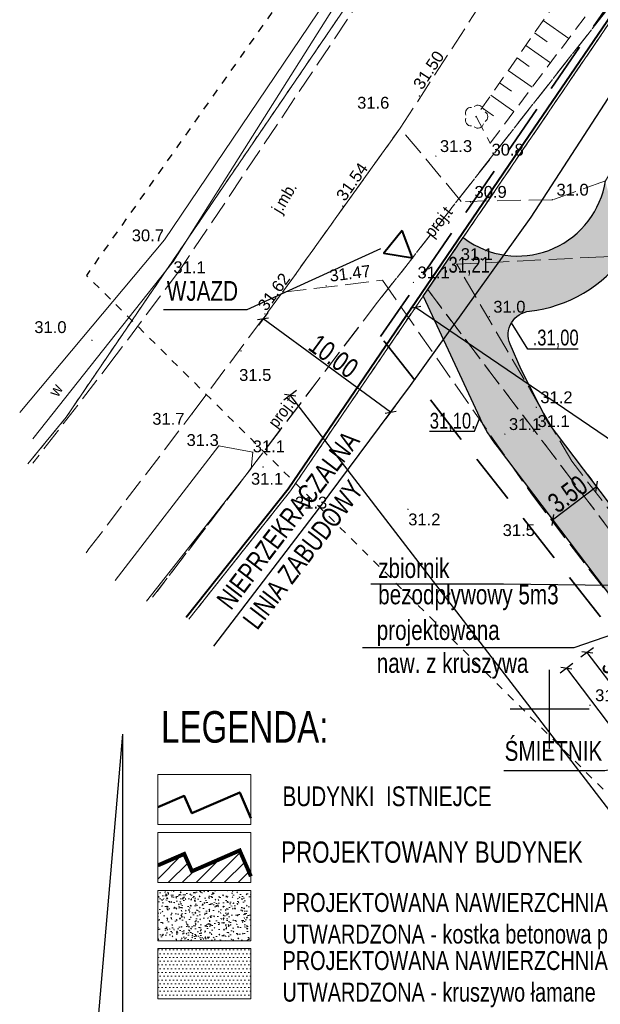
# Model space of a CAD drawing. Extents: x 5501473 to 5501683, y 5958830 to 5958978.
# Tile 3 of 10: x 5501566 to 5501603, y 5958881 to 5958944. Entities that reach past the tile are written whole.
import ezdxf
from ezdxf.enums import TextEntityAlignment as Align

# ---------------------------------------------------------------- set-up
doc = ezdxf.new("R2010")
doc.units = 0
doc.header["$LTSCALE"] = 0.5
doc.header["$PDMODE"] = 33
doc.header["$PDSIZE"] = 0.3
for name, pattern in [('1 1', [2, 1, -1]), ('2 1', [3, 2, -1]), ('3 1', [4, 3, -1]), ('EGKK', [4, 3, -1]), ('EGUG', [2, 1, -1]), ('HIDDEN', [9.525, 6.35, -3.175])]:
    doc.linetypes.add(name, pattern=pattern)
for name, color, linetype, lineweight in [('--budynek', 7, 'Continuous', 20), ('--GRANICA DZIAŁKI', 2, 'Continuous', 40), ('--linia zabudowy', 1, 'Continuous', 30), ('--naw.utw.proj', 251, 'Continuous', 0), ('--tabelka rysunku', 7, 'Continuous', 0), ('--wymiary', 5, 'Continuous', 0), ('--zagos.terenu', 7, 'Continuous', 30), ('--zagosp', 7, 'Continuous', 0), ('A--zjazd+droga', 7, 'Continuous', 30), ('EGB_Budynek', 251, 'Continuous', 50), ('EGDE', 251, 'Continuous', 20), ('EGKK', 251, 'Continuous', 20), ('EGPG', 251, 'Continuous', 20), ('EGPG_O', 251, 'Continuous', 20), ('EGUG', 3, 'Continuous', 20), ('OTK', 251, 'Continuous', 20), ('OTK_O', 251, 'Continuous', 20), ('OTR', 251, 'Continuous', 20), ('OTRN', 251, 'Continuous', 20), ('OTRN_O', 251, 'Continuous', 18), ('OTRS', 251, 'Continuous', 20), ('OTRS_O', 251, 'Continuous', 18), ('OTZ', 251, 'Continuous', 20), ('SUT', 251, 'Continuous', 20), ('SUT_O', 251, 'Continuous', 20)]:
    doc.layers.add(name, color=color, linetype=linetype, lineweight=lineweight)
for name, color, linetype in [('--OPISY', 7, 'Continuous'), ('--rzędne terenu', 7, 'Continuous'), ('--zakres-WZ', 181, 'Continuous'), ('PARSI', 251, 'Continuous'), ('Strzałka', 251, 'Continuous')]:
    doc.layers.add(name, color=color, linetype=linetype)
doc.styles.add('1-500', font='arial.ttf', dxfattribs={"width": 0.75, "height": 1.25})
doc.styles.add('BDOT', font='Arial.ttf', dxfattribs={"width": 0.9})
doc.styles.add('EGBP', font='arial.ttf')
doc.styles.add('GESUT', font='Arial.ttf', dxfattribs={"width": 0.9})
doc.styles.add('STYL-1', font='arial.ttf', dxfattribs={"width": 0.75})
doc.linetypes.add('LINIA ZAB2', pattern='A,0.4,[135,RODZLIN.shx,S=0.015,R=0,X=-0.1,Y=0],0.4', length=0.8)
doc.dimstyles.new('1-500', dxfattribs={"dimtxt": 1.25, "dimasz": 0.5, "dimexe": 0.5, "dimexo": 1, "dimgap": 0.09, "dimtad": 1, "dimzin": 0, "dimdsep": 46, "dimtxsty": '1-500', "dimblk": 'OBLIQUE', "dimcen": 0.09, "dimclrt": 256, "dimadec": 0, "dimazin": 0, "dimtfac": 1, "dimtdec": 4, "dimtix": 1, "dimtofl": 0, "dimtmove": 2, "dimatfit": 3, "dimldrblk": 'OBLIQUE', "dimfxl": 0.5, "dimfxlon": 1, "dimtvp": 0.9, "dimtolj": 1, "dimtzin": 0, "dimarcsym": 0})

# ---------------------------------------------------------------- blocks, each defined once
blk = doc.blocks.new('OTRN')
at = {"layer": 'OTRN', "color": 0, "const_width": 0.09}
blk.add_lwpolyline([(-0.04, 0, 1), (0.04, 0, 1)], format="xyb", close=True, dxfattribs=at)
at = {"layer": 'OTRN_O', "color": 0, "style": 'BDOT'}
blk.add_attdef('RZEDNA', (0.51, 0.52), '', height=1.5, dxfattribs=at)
blk = doc.blocks.new('OTZL')
at = {"layer": 'OTZ', "color": 0, "lineweight": 18, "const_width": 0.1}
blk.add_lwpolyline([(-0.05, 0, 1), (0.05, 0, 1)], format="xyb", close=True, dxfattribs=at)
at = {"layer": 'OTZ', "color": 0, "lineweight": 18}
for centre, start, end in [((0.25, 0.76), 12, 132), ((-0.65, 0.47), 84, 204), ((0.8, 0), 300, 60), ((-0.65, -0.47), 156, 276), ((0.25, -0.76), 228, 348)]:
    blk.add_arc(centre, 0.7, start, end, dxfattribs=at)
blk = doc.blocks.new('EGPG_b')
at = {"layer": 'EGPG', "lineweight": 0}
h = blk.add_hatch(color=0, dxfattribs=at)
h.dxf.hatch_style = 1
edge = h.paths.add_edge_path()
edge.add_arc((0, 0), 0.09, 0, 360)
at = {"layer": 'EGPG_O', "color": 0, "style": 'EGBP'}
blk.add_attdef('NRP', (0.67, 0.52), '', height=1.5, dxfattribs=at)
blk = doc.blocks.new('OTRS')
at = {"layer": 'OTRS', "color": 0, "lineweight": -3, "const_width": 0.09}
blk.add_lwpolyline([(-0.04, 0, 1), (0.04, 0, 1)], format="xyb", close=True, dxfattribs=at)
at = {"layer": 'OTRS_O', "color": 0, "style": 'BDOT'}
blk.add_attdef('RZEDNA', (0.51, 0.52), '', height=1.5, dxfattribs=at)
blk = doc.blocks.new('mzsk')
at = {"layer": 'PARSI', "color": 0}
for p, q in [((0, -5), (0, 5)), ((5, 0), (-5, 0))]:
    blk.add_line(p, q, dxfattribs=at)
blk = doc.blocks.new('_Oblique')
at = {"color": 0, "linetype": 'ByBlock', "lineweight": -2}
blk.add_line((-0.5, -0.5), (0.5, 0.5), dxfattribs=at)
blk = doc.blocks.new('*D233')
at = {"layer": '--linia zabudowy', "color": 0, "linetype": 'Continuous', "lineweight": -2}
for p, q in [((5501582.152, 5958925.117), (5501581.561, 5958924.309)), ((5501589.929, 5958918.811), (5501581.857, 5958924.713)), ((5501590.224, 5958919.214), (5501589.634, 5958918.407))]:
    blk.add_line(p, q, dxfattribs=at)
at = {"layer": 'Defpoints', "color": 0}
for p in [(5501583.09, 5958926.4), (5501581.857, 5958924.713), (5501591.163, 5958920.498)]:
    blk.add_point(p, dxfattribs=at)
at = {"layer": '--linia zabudowy', "color": 0, "lineweight": -2, "xscale": 0.5, "yscale": 0.5, "zscale": 0.5}
for p, rotation in [((5501581.857, 5958924.713), 143.8276371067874), ((5501589.929, 5958918.811), 323.8276371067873)]:
    blk.add_blockref('_Oblique', p, dxfattribs=dict(at, rotation=rotation))
at = {"layer": '--linia zabudowy', "linetype": 'LINIA ZAB2', "lineweight": 5, "insert": (5501586.323, 5958922.35), "char_height": 1.25, "attachment_point": 5, "rotation": 323.82764, "style": '1-500'}
blk.add_mtext('\\A1;10.00', dxfattribs=at)
blk = doc.blocks.new('*D265')
at = {"layer": '--wymiary', "color": 0, "linetype": 'Continuous', "lineweight": -2}
for p, q in [((5501602.782, 5958903.898), (5501601.985, 5958903.295)), ((5501605.403, 5958899.611), (5501602.384, 5958903.597)), ((5501605.802, 5958899.913), (5501605.005, 5958899.309))]:
    blk.add_line(p, q, dxfattribs=at)
at = {"layer": 'Defpoints', "color": 0}
for p in [(5501613, 5958911.639), (5501616.019, 5958907.653), (5501602.384, 5958903.597)]:
    blk.add_point(p, dxfattribs=at)
at = {"layer": '--wymiary', "color": 0, "lineweight": -2, "xscale": 0.5, "yscale": 0.5, "zscale": 0.5}
for p, rotation in [((5501602.384, 5958903.597), 127.1456671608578), ((5501605.403, 5958899.611), 307.1456671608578)]:
    blk.add_blockref('_Oblique', p, dxfattribs=dict(at, rotation=rotation))
at = {"layer": '--wymiary', "linetype": 'Continuous', "insert": (5501604.474, 5958902.043), "char_height": 1.25, "attachment_point": 5, "rotation": 307.14567, "style": '1-500'}
blk.add_mtext('\\A1;5.00', dxfattribs=at)
blk = doc.blocks.new('*D266')
at = {"layer": '--wymiary', "color": 0, "linetype": 'Continuous', "lineweight": -2}
for p, q in [((5501601.462, 5958902.898), (5501600.665, 5958902.294)), ((5501601.063, 5958902.596), (5501618.76, 5958879.235)), ((5501619.159, 5958879.537), (5501618.362, 5958878.933))]:
    blk.add_line(p, q, dxfattribs=at)
at = {"layer": 'Defpoints', "color": 0}
for p in [(5501602.782, 5958903.898), (5501620.479, 5958880.538), (5501618.76, 5958879.235)]:
    blk.add_point(p, dxfattribs=at)
at = {"layer": '--wymiary', "color": 0, "lineweight": -2, "xscale": 0.5, "yscale": 0.5, "zscale": 0.5}
for p, rotation in [((5501601.063, 5958902.596), 127.1456671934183), ((5501618.76, 5958879.235), 307.1456671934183)]:
    blk.add_blockref('_Oblique', p, dxfattribs=dict(at, rotation=rotation))
at = {"layer": '--wymiary', "linetype": 'Continuous', "insert": (5501610.492, 5958891.355), "char_height": 1.25, "attachment_point": 5, "rotation": 307.14567, "style": '1-500'}
blk.add_mtext('\\A1;29.31', dxfattribs=at)
blk = doc.blocks.new('*D294')
at = {"color": 0, "linetype": 'Continuous', "lineweight": -2}
for p, q in [((5501602.419, 5958914.842), (5501602.679, 5958914.498)), ((5501600.191, 5958911.986), (5501602.981, 5958914.1)), ((5501599.629, 5958912.728), (5501599.889, 5958912.385))]:
    blk.add_line(p, q, dxfattribs=at)
at = {"layer": 'Defpoints', "color": 0}
for p in [(5501602.981, 5958914.1), (5501603.023, 5958914.045), (5501600.233, 5958911.931)]:
    blk.add_point(p, dxfattribs=at)
at = {"color": 0, "lineweight": -2, "xscale": 0.5, "yscale": 0.5, "zscale": 0.5}
for p, rotation in [((5501602.981, 5958914.1), 37.14566715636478), ((5501600.191, 5958911.986), 217.1456671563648)]:
    blk.add_blockref('_Oblique', p, dxfattribs=dict(at, rotation=rotation))
at = {"linetype": 'Continuous', "insert": (5501601.147, 5958913.624), "char_height": 1.25, "attachment_point": 5, "rotation": 37.14567, "style": '1-500'}
blk.add_mtext('\\A1;3.50', dxfattribs=at)
blk = doc.blocks.new('*D425')
at = {"layer": '--wymiary', "color": 0, "linetype": 'Continuous', "lineweight": -2}
for p, q in [((5501625.935, 5958901.981), (5501591.508, 5958925.444)), ((5501590.958, 5958924.636), (5501591.227, 5958925.03)), ((5501625.385, 5958901.173), (5501625.653, 5958901.567))]:
    blk.add_line(p, q, dxfattribs=at)
at = {"layer": 'Defpoints', "color": 0}
for p in [(5501591.508, 5958925.444), (5501591.521, 5958925.462), (5501625.948, 5958901.999)]:
    blk.add_point(p, dxfattribs=at)
at = {"layer": '--wymiary', "color": 0, "lineweight": -2, "xscale": 0.5, "yscale": 0.5, "zscale": 0.5}
for p, rotation in [((5501591.508, 5958925.444), 145.7242153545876), ((5501625.935, 5958901.981), 325.7242153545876)]:
    blk.add_blockref('_Oblique', p, dxfattribs=dict(at, rotation=rotation))
at = {"layer": '--wymiary', "linetype": 'Continuous', "insert": (5501606.243, 5958916.63), "char_height": 1.25, "attachment_point": 5, "rotation": 325.72422, "style": '1-500'}
blk.add_mtext('\\A1;41.66', dxfattribs=at)
blk = doc.blocks.new('*D426')
at = {"color": 0, "linetype": 'Continuous', "lineweight": -2}
for p, q in [((5501583.967, 5958920.181), (5501583.174, 5958919.571)), ((5501583.57, 5958919.876), (5501638.135, 5958848.882)), ((5501638.531, 5958849.187), (5501637.738, 5958848.577))]:
    blk.add_line(p, q, dxfattribs=at)
at = {"layer": 'Defpoints', "color": 0}
for p in [(5501592.28, 5958926.57), (5501646.844, 5958855.576), (5501638.135, 5958848.882)]:
    blk.add_point(p, dxfattribs=at)
at = {"color": 0, "lineweight": -2, "xscale": 0.5, "yscale": 0.5, "zscale": 0.5}
for p, rotation in [((5501583.57, 5958919.876), 127.5451179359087), ((5501638.135, 5958848.882), 307.5451179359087)]:
    blk.add_blockref('_Oblique', p, dxfattribs=dict(at, rotation=rotation))
at = {"linetype": 'Continuous', "insert": (5501611.43, 5958884.823), "char_height": 1.25, "attachment_point": 5, "rotation": 307.54512, "style": '1-500'}
blk.add_mtext('\\A1;89.54', dxfattribs=at)

msp = doc.modelspace()

# ---------------------------------------------------------------- hatches: boundary and pattern name
at = {"layer": '--budynek', "linetype": 'ByBlock'}
h = msp.add_hatch(dxfattribs=at)
h.set_pattern_fill('ANSI31', color=256, scale=5, style=0)
h.set_pattern_definition([(45, (12457.64044, -1088.05554), (-0.44194173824, 0.44194173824), [])])
h.paths.add_polyline_path([(5501581.084, 5958889.428), (5501580.375, 5958891.065), (5501577.354, 5958889.746), (5501576.864, 5958890.844), (5501575.195, 5958890.12), (5501575.195, 5958889.025), (5501581.084, 5958889.025)])
at = {"layer": '--naw.utw.proj', "linetype": 'HIDDEN'}
h = msp.add_hatch(dxfattribs=at)
h.set_pattern_fill('02-Tynk zaprawa', color=256, scale=0.75)
h.set_pattern_definition([(10, (2734405.268, 2976505.8737), (-0.0214054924, 2.2809355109), [0, -0.75]), (12, (2734405.493, 2976505.4987), (-0.2477180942, 2.2476122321), [0, -0.75]), (-3, (2734404.968, 2976505.3487), (0.4922419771, 2.2272904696), [0, -1.125]), (-82, (2734405.043, 2976505.4612), (3.1169359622, -0.6222621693), [0, -0.375]), (23, (2734404.968, 2976505.3862), (0.5016122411, 2.657232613), [0, -0.6]), (58, (2734404.818, 2976505.1987), (2.8222854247, -0.4369839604), [0, -0.45]), (79, (2734404.818, 2976505.6487), (-2.771084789, 1.0734705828), [0, -0.675]), (40, (2734405.268, 2976505.8737), (-2.12318687, 3.1137120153), [0, -0.75]), (92, (2734405.493, 2976505.4987), (-3.0060248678, 0.120164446), [0, -0.75]), (-43, (2734404.968, 2976505.3487), (3.8547490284, 3.5838575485), [0, -1.125]), (-12, (2734405.043, 2976505.4612), (1.4948562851, 1.9825248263), [0, -0.375]), (63, (2734404.968, 2976505.3862), (-1.2569534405, 2.3239391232), [0, -0.675]), (6, (2734404.8179, 2976505.19873), (1.161955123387, -0.292645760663), [0, -0.45]), (138, (2734404.818, 2976505.6487), (-2.8492060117, -2.3797636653), [0, -3.225]), (82, (2734405.268, 2976505.8737), (-2.1759132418, 0.684490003), [0.075, -0.75]), (-12, (2734405.493, 2976505.4987), (0.6878845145, 2.1540519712), [0.075, -0.75]), (37, (2734404.968, 2976505.3487), (-1.0545954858, 2.0226105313), [0.075, -1.125]), (-102, (2734405.043, 2976505.4612), (2.7161355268, -1.6507900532), [0.075, -0.375]), (103, (2734404.968, 2976505.3862), (-2.5297592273, 0.9554152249), [0.075, -0.6]), (-19, (2734404.818, 2976505.1987), (0.2090919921, -2.8482504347), [0.075, -0.45]), (9, (2734404.818, 2976505.6487), (0.0609655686, 2.9711164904), [0.075, -0.675]), (-92, (2734405.268, 2976505.8737), (3.73462829, -0.5056446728), [0.075, -0.75]), (-62, (2734405.493, 2976505.4987), (2.7544738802, 1.20975148), [0.075, -0.75]), (143, (2734404.968, 2976505.3487), (-3.459017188, -3.967155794), [0.075, -1.125]), (112, (2734405.043, 2976505.4612), (-2.4795005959, 0.1306782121), [0.075, -0.375]), (-53, (2734404.968, 2976505.3862), (2.6397547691, 0.1109944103), [0.075, -0.675]), (126, (2734404.8179, 2976505.19873), (-0.32753889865, 1.152605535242), [0.075, -0.45]), (38, (2734404.818, 2976505.6487), (-1.8488502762, 3.219161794), [0.075, -3.225]), (82, (2734405.2754, 2976505.8737), (-2.1759132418, 0.684490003), [0.075, -0.75]), (-12, (2734405.5004, 2976505.4987), (0.6878845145, 2.1540519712), [0.075, -0.75]), (37, (2734404.9754, 2976505.3487), (-1.0545954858, 2.0226105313), [0.075, -1.125]), (-102, (2734405.0504, 2976505.4612), (2.7161355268, -1.6507900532), [0.075, -0.375]), (103, (2734404.9754, 2976505.3862), (-2.5297592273, 0.9554152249), [0.075, -0.6]), (-19, (2734404.8104, 2976505.1987), (0.2090919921, -2.8482504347), [0.075, -0.45]), (9, (2734404.8104, 2976505.6487), (0.0609655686, 2.9711164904), [0.075, -0.675]), (-92, (2734405.2754, 2976505.8737), (3.73462829, -0.5056446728), [0.075, -0.75]), (-62, (2734405.5004, 2976505.4987), (2.7544738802, 1.20975148), [0.075, -0.75]), (143, (2734404.9754, 2976505.3487), (-3.459017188, -3.967155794), [0.075, -1.125]), (112, (2734405.0504, 2976505.4612), (-2.4795005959, 0.1306782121), [0.075, -0.375]), (-53, (2734404.9754, 2976505.3862), (2.6397547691, 0.1109944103), [0.075, -0.675]), (126, (2734404.8104, 2976505.19873), (-0.32753889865, 1.152605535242), [0.075, -0.45]), (38, (2734404.8104, 2976505.6487), (-1.8488502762, 3.219161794), [0.075, -3.225])])
h.paths.add_polyline_path([(5501575.195, 5958888.525), (5501581.084, 5958888.525), (5501581.084, 5958885.349), (5501575.195, 5958885.349)])
h = msp.add_hatch(dxfattribs=at)
h.set_pattern_fill('DOTS', color=256, scale=0.15)
h.paths.add_polyline_path([(5501575.195, 5958884.849), (5501581.084, 5958884.849), (5501581.084, 5958881.673), (5501575.195, 5958881.673)])

# ---------------------------------------------------------------- linework, layer by layer
at = {"layer": '--budynek', "elevation": 10.26}
msp.add_lwpolyline([(5501575.195, 5958890.12, 0.25, 0.25, 0), (5501576.864, 5958890.844, 0.25, 0.25, 0), (5501577.354, 5958889.746, 0.25, 0.25, 0), (5501580.375, 5958891.065, 0.25, 0.25, 0), (5501581.084, 5958889.428, 0.25, 0.25, 0)], format="xyseb", dxfattribs=at)
at = {"layer": '--rzędne terenu', "linetype": 'ByBlock'}
msp.add_lwpolyline([(5501601.819, 5958922.807), (5501598.632, 5958922.807), (5501597.59, 5958924.474)], dxfattribs=at)
at = {"layer": '--rzędne terenu', "linetype": 'Continuous', "flags": 128}
msp.add_lwpolyline([(5501592.389, 5958917.611), (5501595.241, 5958917.611), (5501595.579, 5958918.449)], dxfattribs=at)
at = {"layer": '--zagos.terenu', "color": 6, "linetype": 'Continuous'}
msp.add_line((5501593.349, 5958928.141), (5501593.347, 5958928.141), dxfattribs=at)
at = {"layer": '--zagosp', "linetype": 'Continuous'}
for points in [[(5501575.195, 5958895.876), (5501581.084, 5958895.876), (5501581.084, 5958892.7), (5501575.195, 5958892.7)], [(5501575.195, 5958892.2), (5501581.084, 5958892.2), (5501581.084, 5958889.025), (5501575.195, 5958889.025)], [(5501575.195, 5958888.525), (5501581.084, 5958888.525), (5501581.084, 5958885.349), (5501575.195, 5958885.349)], [(5501575.195, 5958884.849), (5501581.084, 5958884.849), (5501581.084, 5958881.673), (5501575.195, 5958881.673)]]:
    msp.add_lwpolyline(points, close=True, dxfattribs=at)
at = {"linetype": 'Continuous'}
msp.add_line((5501595.999, 5958928.275), (5501595.999, 5958928.275), dxfattribs=at)
at = {"color": 0, "linetype": 'Continuous', "lineweight": 40}
msp.add_lwpolyline([(5501590.663, 5958930.309), (5501589.498, 5958928.87), (5501591.327, 5958928.581)], close=True, dxfattribs=at)
at = {"linetype": 'Continuous', "flags": 128}
for points in [[(5501575.557, 5958925.318), (5501580.852, 5958925.318), (5501589.315, 5958929.164)], [(5501588.683, 5958907.947), (5501597.077, 5958907.947), (5501610.866, 5958907.783)], [(5501597.102, 5958896.127), (5501603.508, 5958896.127), (5501617.096, 5958898.639)]]:
    msp.add_lwpolyline(points, dxfattribs=at)
at = {"color": 0, "linetype": 'Continuous', "flags": 128}
msp.add_lwpolyline([(5501588.162, 5958903.921), (5501601.558, 5958903.921), (5501606.703, 5958905.685)], dxfattribs=at)
at = {"flags": 128}
for points in [[(5501572.953, 5958898.427), (5501570.711, 5958872.39), (5501575.195, 5958872.39)], [(5501572.953, 5958898.427), (5501572.953, 5958860.312)]]:
    msp.add_lwpolyline(points, dxfattribs=at)
at = {"layer": 'A--zjazd+droga', "linetype": 'Continuous'}
for p, q in [((5501591.996, 5958926.151), (5501595.579, 5958918.449)), ((5501596.675, 5958916.628), (5501613.157, 5958894.872))]:
    msp.add_line(p, q, dxfattribs=at)
at = {"layer": 'A--zjazd+droga', "linetype": 'Continuous', "flags": 128}
for points in [[(5501594.527, 5958929.872), (5501594.911, 5958929.597, 0.542261), (5501603.54, 5958933.46)], [(5501613.157, 5958894.872), (5501615.981, 5958896.94), (5501599.915, 5958918.148), (5501598.197, 5958921.514), (5501597.506, 5958923.125, -0.504787), (5501598.725, 5958925.208, 0.217521), (5501604.802, 5958928.806, 0.437874)]]:
    msp.add_lwpolyline(points, format="xyb", dxfattribs=at)
at = {"layer": 'A--zjazd+droga', "linetype": 'Continuous'}
msp.add_arc((5501604.646, 5958922.667), 10, 204.94799, 217.14567, dxfattribs=at)
at = {"layer": 'EGB_Budynek', "linetype": 'Continuous', "lineweight": 50, "elevation": 10.26}
msp.add_lwpolyline([(5501575.195, 5958893.796), (5501576.864, 5958894.52), (5501577.354, 5958893.422), (5501580.375, 5958894.741), (5501581.084, 5958893.104)], dxfattribs=at)
at = {"layer": 'OTK', "linetype": '3 1', "lineweight": 18}
for points in [[(5501647.03, 5958855.533), (5501646.05, 5958856.64), (5501641.25, 5958861), (5501627.72, 5958881.52), (5501601.41, 5958915.7), (5501594.12, 5958928.18), (5501594.12, 5958928.18)], [(5501570.644, 5958909.907), (5501570.76, 5958910.06)]]:
    msp.add_lwpolyline(points, dxfattribs=at)
at = {"layer": 'OTK', "lineweight": 18}
msp.add_lwpolyline([(5501574.476, 5958906.836), (5501581.1, 5958915.25), (5501581.2, 5958916.27), (5501579.05, 5958916.67), (5501572.489, 5958908.159)], dxfattribs=at)
at = {"layer": 'OTR', "linetype": '2 1', "lineweight": 18}
for p, q in [((5501596.24, 5958935.85), (5501611.63, 5958956.31)), ((5501601.38, 5958946.16), (5501595.34, 5958937.52)), ((5501595.34, 5958937.52), (5501596.24, 5958935.85))]:
    msp.add_line(p, q, dxfattribs=at)
at = {"layer": 'OTR'}
for p, q in [((5501599.594, 5958943.605), (5501601.219, 5958942.469)), ((5501599.042, 5958942.816), (5501599.841, 5958942.257)), ((5501598.49, 5958942.026), (5501600.06, 5958940.929)), ((5501597.938, 5958941.237), (5501598.71, 5958940.698)), ((5501597.387, 5958940.448), (5501598.902, 5958939.389)), ((5501596.835, 5958939.658), (5501597.579, 5958939.139)), ((5501596.283, 5958938.869), (5501597.743, 5958937.848)), ((5501595.731, 5958938.08), (5501596.448, 5958937.579))]:
    msp.add_line(p, q, dxfattribs=at)

# ---------------------------------------------------------------- block references
at = {"layer": 'OTRN'}
ref = msp.add_blockref('OTRN', (5501590.54, 5958936.79), dxfattribs=dict(at, xscale=0.5, yscale=0.5, zscale=0.5, rotation=360))
ref.add_attrib('RZEDNA', '31.6', (5501587.812, 5958938.025, 31.6), dxfattribs={"layer": 'OTRN_O', "color": 0, "height": 0.75, "style": 'BDOT'})
at = {"layer": 'OTRN', "xscale": 0.5, "yscale": 0.5, "zscale": 0.5}
for p, values in [((5501592.8, 5958935.02, 31.3), {'RZEDNA': '31.3'}), ((5501594.99, 5958932.12, 30.94), {'RZEDNA': '30.9'}), ((5501600.18, 5958932.26, 30.99), {'RZEDNA': '31.0'}), ((5501594.12, 5958928.18, 31.2), {'RZEDNA': '31.1'}), ((5501591.38, 5958927.02, 31.05), {'RZEDNA': '31.1'}), ((5501596.18, 5958924.85, 31.02), {'RZEDNA': '31.0'}), ((5501599.16, 5958919.12, 31.15), {'RZEDNA': '31.2'}), ((5501597.17, 5958917.42, 31.09), {'RZEDNA': '31.1'}), ((5501598.98, 5958917.61, 31.12), {'RZEDNA': '31.1'})]:
    msp.add_blockref('OTRN', p, dxfattribs=at).add_auto_attribs(values)
at = {"layer": 'OTRN'}
ref = msp.add_blockref('OTRN', (5501596.24, 5958935.85), dxfattribs=dict(at, xscale=0.5, yscale=0.5, zscale=0.5, rotation=360))
ref.add_attrib('RZEDNA', '30.8', dxfattribs={"layer": 'OTRN_O', "color": 0, "height": 0.75, "style": 'BDOT'}).set_placement((5501596.325, 5958935.804, 30.8), align=Align.TOP_LEFT)
ref = msp.add_blockref('OTRN', (5501575.61, 5958929.72), dxfattribs=dict(at, xscale=0.5, yscale=0.5, zscale=0.5, rotation=360))
ref.add_attrib('RZEDNA', '30.7', dxfattribs={"layer": 'OTRN_O', "color": 0, "height": 0.75, "style": 'BDOT'}).set_placement((5501573.54, 5958930.376, 30.7), align=Align.TOP_LEFT)
ref = msp.add_blockref('OTRN', (5501576.18, 5958928.36), dxfattribs=dict(at, xscale=0.5, yscale=0.5, zscale=0.5, rotation=360))
ref.add_attrib('RZEDNA', '31.1', dxfattribs={"layer": 'OTRN_O', "color": 0, "height": 0.75, "style": 'BDOT'}).set_placement((5501576.18, 5958928.36, 31.1), align=Align.TOP_LEFT)
ref = msp.add_blockref('OTRN', (5501571.02, 5958923.36), dxfattribs=dict(at, xscale=0.5, yscale=0.5, zscale=0.5, rotation=360))
ref.add_attrib('RZEDNA', '31.0', (5501567.37, 5958923.82, 31), dxfattribs={"layer": 'OTRN_O', "color": 0, "height": 0.75, "style": 'BDOT'})
ref = msp.add_blockref('OTRN', (5501580.46, 5958922.69), dxfattribs=dict(at, xscale=0.5, yscale=0.5, zscale=0.5, rotation=360))
ref.add_attrib('RZEDNA', '31.5', (5501580.34, 5958920.79, 31.5), dxfattribs={"layer": 'OTRN_O', "color": 0, "height": 0.75, "style": 'BDOT'})
ref = msp.add_blockref('OTRN', (5501577.35, 5958918.7), dxfattribs=dict(at, xscale=0.5, yscale=0.5, zscale=0.5, rotation=360))
ref.add_attrib('RZEDNA', '31.7', (5501574.839, 5958918.016, 31.7), dxfattribs={"layer": 'OTRN_O', "color": 0, "height": 0.75, "style": 'BDOT'})
ref = msp.add_blockref('OTRN', (5501579.05, 5958916.67), dxfattribs=dict(at, xscale=0.5, yscale=0.5, zscale=0.5, rotation=360))
ref.add_attrib('RZEDNA', '31.3', dxfattribs={"layer": 'OTRN_O', "color": 0, "height": 0.75, "style": 'BDOT'}).set_placement((5501579.05, 5958916.67, 31.3), align=Align.RIGHT)
ref = msp.add_blockref('OTRN', (5501581.2, 5958916.27), dxfattribs=dict(at, xscale=0.5, yscale=0.5, zscale=0.5, rotation=360))
ref.add_attrib('RZEDNA', '31.1', (5501581.2, 5958916.27, 31.1), dxfattribs={"layer": 'OTRN_O', "color": 0, "height": 0.75, "style": 'BDOT'})
ref = msp.add_blockref('OTRN', (5501581.1, 5958915.25), dxfattribs=dict(at, xscale=0.5, yscale=0.5, zscale=0.5, rotation=360))
ref.add_attrib('RZEDNA', '31.1', dxfattribs={"layer": 'OTRN_O', "color": 0, "height": 0.75, "style": 'BDOT'}).set_placement((5501581.09, 5958914.97, 31.1), align=Align.TOP_LEFT)
ref = msp.add_blockref('OTRN', (5501581.86, 5958915.34), dxfattribs=dict(at, xscale=0.5, yscale=0.5, zscale=0.5, rotation=360))
ref.add_attrib('RZEDNA', '31.3', (5501583.879, 5958912.712, 31.3), dxfattribs={"layer": 'OTRN_O', "color": 0, "height": 0.75, "style": 'BDOT'})
ref = msp.add_blockref('OTRN', (5501598.85, 5958913.64), dxfattribs=dict(at, xscale=0.5, yscale=0.5, zscale=0.5, rotation=360))
ref.add_attrib('RZEDNA', '31.5', (5501597.03, 5958910.97, 31.5), dxfattribs={"layer": 'OTRN_O', "color": 0, "height": 0.75, "style": 'BDOT'})
ref = msp.add_blockref('OTRN', (5501591.03, 5958912.66), dxfattribs=dict(at, xscale=0.5, yscale=0.5, zscale=0.5, rotation=360))
ref.add_attrib('RZEDNA', '31.2', (5501591.046, 5958911.646, 31.2), dxfattribs={"layer": 'OTRN_O', "color": 0, "height": 0.75, "style": 'BDOT'})
ref = msp.add_blockref('OTRN', (5501602.56, 5958900.26), dxfattribs=dict(at, xscale=0.5, yscale=0.5, zscale=0.5, rotation=360))
ref.add_attrib('RZEDNA', '31.4', dxfattribs={"layer": 'OTRN_O', "color": 0, "height": 0.75, "style": 'BDOT'}).set_placement((5501602.885, 5958901.265, 31.4), align=Align.TOP_LEFT)
at = {"layer": 'OTRS'}
ref = msp.add_blockref('OTRS', (5501591.758, 5958938.825, 31.5), dxfattribs=dict(at, xscale=0.5, yscale=0.5, zscale=0.5))
ref.add_attrib('RZEDNA', '31.50', (5501591.93, 5958939.168, 31.5), dxfattribs={"layer": 'OTRS_O', "color": 0, "height": 0.75, "rotation": 416.71485, "style": 'BDOT'})
ref = msp.add_blockref('OTRS', (5501586.894, 5958931.853, 31.54), dxfattribs=dict(at, xscale=0.5, yscale=0.5, zscale=0.5))
ref.add_attrib('RZEDNA', '31.54', (5501587.037, 5958932.111, 31.54), dxfattribs={"layer": 'OTRS_O', "color": 0, "height": 0.75, "rotation": 414.86572, "style": 'BDOT'})
ref = msp.add_blockref('OTRS', (5501585.85, 5958926.81, 31.47), dxfattribs=dict(at, xscale=0.5, yscale=0.5, zscale=0.5))
ref.add_attrib('RZEDNA', '31.47', (5501586.107, 5958927.068, 31.47), dxfattribs={"layer": 'OTRS_O', "color": 0, "height": 0.75, "rotation": 367.18192, "style": 'BDOT'})
ref = msp.add_blockref('OTRS', (5501581.969, 5958925.031, 31.62), dxfattribs=dict(at, xscale=0.5, yscale=0.5, zscale=0.5))
ref.add_attrib('RZEDNA', '31.62', (5501582.06, 5958925.156, 31.62), dxfattribs={"layer": 'OTRS_O', "color": 0, "height": 0.75, "rotation": 413.55211, "style": 'BDOT'})
at = {"layer": 'OTZ', "xscale": 0.5, "yscale": 0.5, "zscale": 0.5, "rotation": 360}
msp.add_blockref('OTZL', (5501595.34, 5958937.52), dxfattribs=at)
at = {"layer": 'PARSI', "xscale": 0.5, "yscale": 0.5, "zscale": 0.5}
msp.add_blockref('mzsk', (5501600, 5958900), dxfattribs=at)

# ---------------------------------------------------------------- texts
at = {"layer": '--OPISY', "char_height": 1.25, "attachment_point": 1, "line_spacing_factor": 0.8, "style": '1-500'}
for s, insert, width in [('\\pxsm1,;WJAZD', (5501575.76, 5958927.112), 27.21426), ('zbiornik \\Pbezodpływowy 5m3', (5501589.145, 5958909.564), 19.79231), ('\\pxsm1,;ŚMIETNIK', (5501597.153, 5958897.99), 27.21426)]:
    msp.add_mtext(s, dxfattribs=dict(at, insert=insert, width=width))
at = {"layer": '--OPISY', "color": 0, "insert": (5501589.054, 5958905.64), "char_height": 1.25, "width": 27.21426, "attachment_point": 1, "line_spacing_factor": 0.8, "style": '1-500'}
msp.add_mtext('\\pxsm1,;projektowana\\Pnaw. z kruszywa', dxfattribs=at)
at = {"layer": '--rzędne terenu', "char_height": 1, "width": 11.893, "attachment_point": 1, "style": 'STYL-1'}
for s, insert in [('.31,21 ', (5501593.307, 5958928.643, -10.26)), ('.31,00 ', (5501598.928, 5958924.035, -10.26)), ('31,10. ', (5501592.411, 5958918.77, -10.26))]:
    msp.add_mtext(s, dxfattribs=dict(at, insert=insert))
at = {"layer": '--tabelka rysunku', "insert": (5501612.867, 5958891.633), "char_height": 1.8, "width": 59.72916, "attachment_point": 2, "style": '1-500'}
msp.add_mtext('\\pxql;{\\H0.75x;PROJEKTOWANY BUDYNEK}', dxfattribs=at)
at = {"layer": '--zagos.terenu', "linetype": 'Continuous', "insert": (5501583.088, 5958895.119), "char_height": 1.25, "width": 27.2795, "attachment_point": 1, "rotation": 0, "style": 'STYL-1'}
msp.add_mtext('BUDYNKI  ISTNIEJCE', dxfattribs=at)
at = {"layer": '--zagosp', "linetype": 'Continuous', "insert": (5501575.398, 5958899.886), "char_height": 2, "width": 23.6515, "attachment_point": 1, "rotation": 0, "style": 'STYL-1'}
msp.add_mtext('LEGENDA:', dxfattribs=at)
at = {"layer": '--zagosp', "linetype": 'Continuous', "char_height": 1.2, "attachment_point": 1, "style": 'STYL-1'}
for s, insert, width in [('PROJEKTOWANA NAWIERZCHNIA UTWARDZONA - kostka betonowa pełna', (5501583.088, 5958888.37), 23.53929), ('PROJEKTOWANA NAWIERZCHNIA UTWARDZONA - kruszywo łamane', (5501583.088, 5958884.694), 29.27053)]:
    msp.add_mtext(s, dxfattribs=dict(at, insert=insert, width=width))
at = {"layer": 'OTK_O', "char_height": 0.75, "attachment_point": 5, "rotation": 59.26446, "style": 'BDOT'}
for s, insert in [('j.mb.', (5501583.29, 5958932.33)), ('w', (5501568.724, 5958920.203))]:
    msp.add_mtext(s, dxfattribs=dict(at, insert=insert))
at = {"layer": 'SUT_O', "insert": (5501582.89, 5958917.61), "char_height": 0.75, "attachment_point": 7, "rotation": 52.65425, "style": 'GESUT', "bg_fill": 3, "box_fill_scale": 1.1, "bg_fill_color": 256, "bg_fill_transparency": 0}
msp.add_mtext('proj.t', dxfattribs=at)

# ---------------------------------------------------------------- dimensions: what is measured, and where the dimension line sits
at = {"layer": '--wymiary', "linetype": 'Continuous'}
dim = msp.add_linear_dim(base=(5501591.508, 5958925.444), p1=(5501625.948, 5958901.999), p2=(5501591.521, 5958925.462), angle=145.72422, dimstyle='1-500', override={"dimtxt": 1.25}, dxfattribs=at)
dim.commit()
dim.dimension.update_dxf_attribs({"geometry": '*D425', "text_midpoint": (5501606.243, 5958916.63), "dimtype": 161})
for p1, p2, distance, picture, middle in [((5501616.019, 5958907.653), (5501613, 5958911.639), 13.319, '*D265', (5501604.474, 5958902.043)), ((5501602.782, 5958903.898), (5501620.479, 5958880.538), -2.157, '*D266', (5501610.492, 5958891.355))]:
    dim = msp.add_aligned_dim(p1=p1, p2=p2, distance=distance, dimstyle='1-500', override={"dimtxt": 1.25}, dxfattribs=at)
    dim.commit()
    dim.dimension.update_dxf_attribs({"geometry": picture, "text_midpoint": middle})
at = {"linetype": 'Continuous'}
dim = msp.add_aligned_dim(p1=(5501600.233, 5958911.931), p2=(5501603.023, 5958914.045), distance=0.069, dimstyle='1-500', dxfattribs=at)
dim.commit()
dim.dimension.update_dxf_attribs({"geometry": '*D294', "text_midpoint": (5501601.147, 5958913.624)})

# ---------------------------------------------------------------- next in the draw order: linework, layer by layer
at = {"layer": 'SUT', "linetype": '3 1', "lineweight": 18}
msp.add_lwpolyline([(5501617.38, 5958945.79), (5501617.98, 5958946.2), (5501618.71, 5958947.52), (5501612.18, 5958951.27), (5501611.17, 5958951.85), (5501609.04, 5958953.07), (5501605.12, 5958946.17), (5501589.11, 5958925.77), (5501582.89, 5958917.61), (5501575.143, 5958907.462)], dxfattribs=at)

# ---------------------------------------------------------------- next in the draw order: dimensions: what is measured, and where the dimension line sits
at = {"layer": '--linia zabudowy', "linetype": 'Continuous', "lineweight": 5}
dim = msp.add_aligned_dim(p1=(5501591.163, 5958920.498), p2=(5501583.09, 5958926.4), distance=2.09, dimstyle='1-500', override={"dimtxt": 1.25}, dxfattribs=at)
dim.commit()
dim.dimension.update_dxf_attribs({"geometry": '*D233', "text_midpoint": (5501586.323, 5958922.35)})

# ---------------------------------------------------------------- next in the draw order: texts
at = {"layer": 'SUT_O', "insert": (5501593.05, 5958930.79), "char_height": 0.75, "attachment_point": 5, "rotation": 51.69225, "style": 'GESUT', "bg_fill": 3, "box_fill_scale": 1.1, "bg_fill_color": 256, "bg_fill_transparency": 0}
msp.add_mtext('proj.t', dxfattribs=at)

# ---------------------------------------------------------------- next in the draw order: hatches: boundary and pattern name
at = {"layer": '--naw.utw.proj', "linetype": 'HIDDEN'}
h = msp.add_hatch(dxfattribs=at)
h.set_pattern_fill('DOTS', color=256, scale=0.15)
h.set_pattern_definition([(0, (-17.2668, 1.59694), (0.1190625, 0.238125), [0, -0.238125])])
h.paths.add_polyline_path([(5501615.981, 5958896.94), (5501613.157, 5958894.872), (5501596.675, 5958916.628, -0.053259), (5501595.579, 5958918.449), (5501591.996, 5958926.151), (5501594.525, 5958929.87, 0.573109), (5501603.518, 5958933.46), (5501604.802, 5958928.806, -0.217373), (5501598.725, 5958925.208, 0.505705), (5501597.506, 5958923.125, 0.025723), (5501599.463, 5958919.034), (5501599.915, 5958918.148)])

# ---------------------------------------------------------------- next in the draw order: linework, layer by layer
at = {"layer": '--zakres-WZ', "linetype": 'HIDDEN', "lineweight": 35}
msp.add_lwpolyline([(5501589.302, 5958923.596), (5501605.19, 5958946.717), (5501622.402, 5958936.926), (5501627.435, 5958946.919), (5501630.627, 5958945.228), (5501625.177, 5958934.409), (5501651.069, 5958901.344), (5501623.813, 5958879.625)], close=True, dxfattribs=at)
at = {"layer": 'A--zjazd+droga', "linetype": 'Continuous'}
msp.add_line((5501591.994, 5958926.156), (5501594.525, 5958929.87), dxfattribs=at)
at = {"layer": 'EGDE', "lineweight": 18}
for points in [[(5501601.139, 5958969.296), (5501599.28, 5958965.11), (5501593.25, 5958953.5), (5501569.38, 5958918.49), (5501566.963, 5958915.542)], [(5501660.129, 5958931.433), (5501651.95, 5958919.55), (5501605.45, 5958945.9), (5501583.6, 5958913.84), (5501577.149, 5958905.701)]]:
    msp.add_lwpolyline(points, dxfattribs=at)
at = {"layer": 'EGKK', "linetype": 'EGKK', "lineweight": 18}
msp.add_lwpolyline([(5501659.731, 5958930.855), (5501651.95, 5958919.55), (5501605.45, 5958945.9), (5501592.28, 5958926.57), (5501641.46, 5958861.65), (5501646.829, 5958855.594)], dxfattribs=at)
at = {"layer": 'EGUG', "linetype": 'EGUG', "lineweight": 18}
for points in [[(5501601.087, 5958969.177), (5501599.28, 5958965.11), (5501593.25, 5958953.5), (5501569.38, 5958918.49), (5501566.922, 5958915.492)], [(5501660.19, 5958931.523), (5501651.95, 5958919.55), (5501605.45, 5958945.9), (5501592.28, 5958926.57), (5501641.46, 5958861.65), (5501646.841, 5958855.58)]]:
    msp.add_lwpolyline(points, dxfattribs=at)
at = {"layer": 'OTK', "linetype": '3 1', "lineweight": 18}
msp.add_lwpolyline([(5501603.54, 5958933.46), (5501603.54, 5958933.46), (5501609.26, 5958942.96), (5501613.44, 5958940.53), (5501610.46, 5958935.47), (5501609.93, 5958933.27), (5501612.14, 5958932.69), (5501620.49, 5958933.52), (5501622.22, 5958935.41), (5501626.92, 5958932.7), (5501624.82, 5958931.73), (5501615.68, 5958930.05), (5501603.44, 5958928.65), (5501594.12, 5958928.18), (5501594.12, 5958928.18)], dxfattribs=at)

# ---------------------------------------------------------------- next in the draw order: block references
at = {"layer": 'EGPG', "xscale": 0.5, "yscale": 0.5, "zscale": 0.5, "rotation": 360}
for p in [(5501569.38, 5958918.49), (5501583.6, 5958913.84)]:
    msp.add_blockref('EGPG_b', p, dxfattribs=at)

# ---------------------------------------------------------------- next in the draw order: linework, layer by layer
at = {"layer": '--GRANICA DZIAŁKI', "linetype": 'Continuous', "flags": 128}
msp.add_lwpolyline([(5501576.992, 5958905.825), (5501583.439, 5958913.959), (5501598.7, 5958936.348), (5501605.388, 5958946.165), (5501651.889, 5958919.814), (5501660.026, 5958931.636)], dxfattribs=at)
at = {"layer": '--linia zabudowy', "linetype": 'LINIA ZAB2', "ltscale": 10}
msp.add_lwpolyline([(5501617.071, 5958962.244), (5501614.243, 5958955.722), (5501613.254, 5958953.413), (5501598.802, 5958931.151), (5501591.163, 5958920.498), (5501585.335, 5958912.679), (5501578.719, 5958904.006)], dxfattribs=at)
at = {"layer": 'EGDE', "lineweight": 18}
for points in [[(5501567.334, 5958915.995), (5501569.38, 5958918.49), (5501593.25, 5958953.5), (5501599.28, 5958965.11), (5501601.24, 5958969.524)], [(5501577.806, 5958906.53), (5501583.6, 5958913.84), (5501605.45, 5958945.9), (5501608.46, 5958951.15), (5501615.963, 5958965.426)]]:
    msp.add_lwpolyline(points, dxfattribs=at)
at = {"layer": 'EGUG', "linetype": 'EGUG', "lineweight": 18}
for points in [[(5501567.165, 5958915.788), (5501569.38, 5958918.49), (5501593.25, 5958953.5), (5501599.28, 5958965.11), (5501600.976, 5958968.928)], [(5501577.763, 5958906.475), (5501583.6, 5958913.84), (5501592.28, 5958926.57), (5501605.45, 5958945.9), (5501608.46, 5958951.15), (5501615.995, 5958965.487)], [(5501646.844, 5958855.576), (5501641.46, 5958861.65), (5501592.28, 5958926.57), (5501583.6, 5958913.84), (5501577.9, 5958906.648)]]:
    msp.add_lwpolyline(points, dxfattribs=at)
at = {"layer": 'OTK', "linetype": '3 1', "lineweight": 18}
for points in [[(5501602.125, 5958968.909), (5501598.33, 5958960.31), (5501576.56, 5958927.77), (5501572.56, 5958922.43), (5501567.266, 5958915.574)], [(5501570.768, 5958910.07), (5501577.35, 5958918.7), (5501583.09, 5958926.4), (5501590.54, 5958936.79), (5501604.4, 5958958.14), (5501605.06, 5958959.68), (5501607.896, 5958966.221)], [(5501603.54, 5958933.46), (5501600.18, 5958932.26), (5501594.4, 5958932.15), (5501590.54, 5958936.79), (5501583.09, 5958926.4), (5501589.42, 5958927.16), (5501598.85, 5958913.64), (5501623.95, 5958880.79), (5501639, 5958859.47), (5501644.546, 5958853.722)]]:
    msp.add_lwpolyline(points, dxfattribs=at)
at = {"layer": 'OTK', "lineweight": 18}
msp.add_lwpolyline([(5501567.275, 5958917.123), (5501576.18, 5958928.36), (5501597.72, 5958962.45), (5501575.61, 5958929.72), (5501566.443, 5958918.79)], dxfattribs=at)
at = {"layer": 'Strzałka', "linetype": '1 1', "flags": 128}
msp.add_lwpolyline([(5501596.574, 5958964.164), (5501642.356, 5958940.252), (5501666.438, 5958909.985), (5501621.79, 5958876.648), (5501570.688, 5958927.46), (5501596.574, 5958964.164)], dxfattribs=at)
at = {"layer": 'SUT', "linetype": '3 1', "lineweight": 18}
msp.add_lwpolyline([(5501574.864, 5958907.101), (5501589.11, 5958925.77), (5501605.12, 5958946.17), (5501609.04, 5958953.07), (5501618.71, 5958947.52), (5501617.98, 5958946.2), (5501617.38, 5958945.79)], dxfattribs=at)

# ---------------------------------------------------------------- next in the draw order: texts
at = {"layer": '--linia zabudowy', "linetype": 'LINIA ZAB2', "ltscale": 10, "insert": (5501578.832, 5958906.977), "char_height": 1.25, "width": 27.21426, "attachment_point": 1, "rotation": 52.6668, "line_spacing_factor": 0.8, "style": '1-500'}
msp.add_mtext('\\pxsm1,;NIEPRZEKRACZALNA \\PLINIA ZABUDOWY', dxfattribs=at)

# ---------------------------------------------------------------- next in the draw order: dimensions: what is measured, and where the dimension line sits
at = {"linetype": 'Continuous'}
dim = msp.add_aligned_dim(p1=(5501592.28, 5958926.57), p2=(5501646.844, 5958855.576), distance=-10.985, dimstyle='1-500', dxfattribs=at)
dim.commit()
dim.dimension.update_dxf_attribs({"geometry": '*D426', "text_midpoint": (5501611.43, 5958884.823)})

doc.saveas('drawing.dxf')
